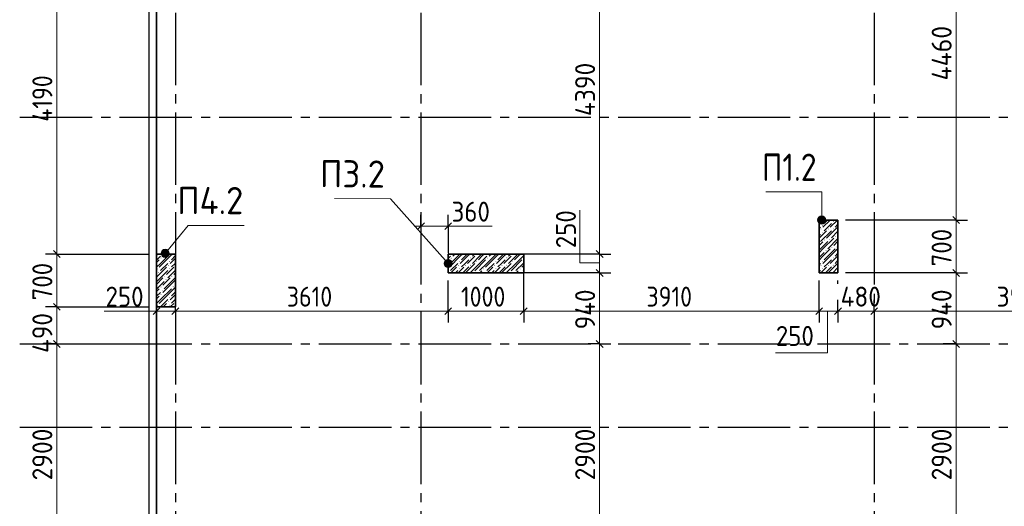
# Model space of a CAD drawing. Header units: millimetres. Extents: x 0 to 50400, y 0 to 35640.
# Tile 4 of 16: x 7204 to 20236, y 20112 to 26555. Entities that reach past the tile are written whole.
import ezdxf

# ---------------------------------------------------------------- set-up
doc = ezdxf.new("R2010")
doc.units = ezdxf.units.MM
doc.linetypes.add('______5', pattern=[1320, 960, -120, 120, -120])
for name, color, linetype, lineweight in [('Standard', 7, 'Continuous', 25), ('ЖБ Пилон', 7, 'Continuous', 35), ('Позиционная метка диаметр_ шаг', 7, 'Continuous', 13), ('Позиционная метка линия выноска', 7, 'Continuous', 13), ('Примечания', 7, 'Continuous', 13), ('Размерная линия_ общее', 7, 'Continuous', 13)]:
    doc.layers.add(name, color=color, linetype=linetype, lineweight=lineweight)
doc.layers.add('Оси', color=7, linetype='______5', true_color=0x656565)
doc.styles.add('ISOCPEUR', font='txt')

msp = doc.modelspace()

# ---------------------------------------------------------------- hatches: boundary and pattern name
at = {"layer": 'ЖБ Пилон', "linetype": 'Continuous', "lineweight": 18, "transparency": 33554687}
for points in [[(17966, 23881), (17972, 23887), (17978, 23881), (17972, 23875)], [(17805, 23783), (17811, 23789), (17817, 23783), (17811, 23777)], [(17822, 23833), (17828, 23839), (17834, 23833), (17828, 23827)], [(17822, 23737), (17828, 23743), (17834, 23737), (17828, 23731)], [(17901, 23783), (17907, 23789), (17913, 23783), (17907, 23777)], [(17966, 23785), (17972, 23791), (17978, 23785), (17972, 23779)], [(17785, 23594), (17786, 23593), (17785, 23593)], [(17853, 23639), (17859, 23645), (17865, 23639), (17859, 23633)], [(17918, 23641), (17924, 23647), (17930, 23641), (17924, 23635)], [(17997, 23687), (18003, 23693), (18009, 23687), (18003, 23681)], [(17870, 23497), (17876, 23503), (17882, 23497), (17876, 23491)], [(17949, 23543), (17955, 23549), (17961, 23543), (17955, 23537)], [(18014, 23545), (18020, 23551), (18026, 23545), (18020, 23539)], [(9069, 23399), (9075, 23405), (9081, 23399), (9075, 23393)], [(9086, 23449), (9089, 23452), (9094, 23452), (9098, 23449), (9092, 23443)], [(9182, 23353), (9188, 23359), (9194, 23353), (9188, 23347)], [(12909, 23399), (12915, 23405), (12921, 23399), (12915, 23393)], [(12926, 23449), (12929, 23452), (12934, 23452), (12938, 23449), (12932, 23443)], [(13022, 23353), (13028, 23359), (13034, 23353), (13028, 23347)], [(13166, 23401), (13172, 23407), (13178, 23401), (13172, 23395)], [(13245, 23447), (13251, 23452), (13251, 23452), (13257, 23447), (13251, 23441)], [(13245, 23351), (13251, 23357), (13257, 23351), (13251, 23345)], [(13389, 23399), (13395, 23405), (13401, 23399), (13395, 23393)], [(13406, 23449), (13409, 23452), (13414, 23452), (13418, 23449), (13412, 23443)], [(13502, 23353), (13508, 23359), (13514, 23353), (13508, 23347)], [(13646, 23401), (13652, 23407), (13658, 23401), (13652, 23395)], [(13725, 23447), (13731, 23452), (13731, 23452), (13737, 23447), (13731, 23441)], [(13725, 23351), (13731, 23357), (13737, 23351), (13731, 23345)], [(13869, 23399), (13875, 23405), (13875, 23393)], [(17822, 23353), (17828, 23359), (17834, 23353), (17828, 23347)], [(17966, 23401), (17972, 23407), (17978, 23401), (17972, 23395)], [(9021, 23255), (9027, 23261), (9033, 23255), (9027, 23249)], [(9038, 23209), (9044, 23215), (9050, 23209), (9044, 23203)], [(9165, 23303), (9171, 23309), (9177, 23303), (9171, 23297)], [(9182, 23257), (9188, 23263), (9194, 23257), (9188, 23251)], [(9261, 23303), (9265, 23307), (9265, 23299)], [(12878, 23209), (12884, 23215), (12890, 23209), (12884, 23203)], [(13005, 23303), (13011, 23309), (13017, 23303), (13011, 23297)], [(13022, 23257), (13028, 23263), (13034, 23257), (13028, 23251)], [(13101, 23303), (13107, 23309), (13113, 23303), (13107, 23297)], [(13166, 23305), (13172, 23311), (13178, 23305), (13172, 23299)], [(13197, 23207), (13203, 23213), (13209, 23207), (13205, 23202), (13201, 23202)], [(13262, 23209), (13268, 23215), (13274, 23209), (13268, 23203)], [(13341, 23255), (13347, 23261), (13353, 23255), (13347, 23249)], [(13358, 23209), (13364, 23215), (13370, 23209), (13364, 23203)], [(13485, 23303), (13491, 23309), (13497, 23303), (13491, 23297)], [(13502, 23257), (13508, 23263), (13514, 23257), (13508, 23251)], [(13581, 23303), (13587, 23309), (13593, 23303), (13587, 23297)], [(13646, 23305), (13652, 23311), (13658, 23305), (13652, 23299)], [(13677, 23207), (13683, 23213), (13689, 23207), (13685, 23202), (13681, 23202)], [(13742, 23209), (13748, 23215), (13754, 23209), (13748, 23203)], [(13821, 23255), (13827, 23261), (13833, 23255), (13827, 23249)], [(13838, 23209), (13844, 23215), (13850, 23209), (13844, 23203)], [(17805, 23303), (17811, 23309), (17817, 23303), (17811, 23297)], [(17822, 23257), (17828, 23263), (17834, 23257), (17828, 23251)], [(17901, 23303), (17907, 23309), (17913, 23303), (17907, 23297)], [(17966, 23305), (17972, 23311), (17978, 23305), (17972, 23299)], [(17997, 23207), (18003, 23213), (18009, 23207), (18005, 23202), (18001, 23202)], [(9117, 23159), (9123, 23165), (9129, 23159), (9123, 23153)], [(9134, 23113), (9140, 23119), (9146, 23113), (9140, 23107)], [(9213, 23159), (9219, 23165), (9225, 23159), (9219, 23153)], [(9069, 23015), (9075, 23021), (9081, 23015), (9075, 23009)], [(9086, 22969), (9092, 22975), (9098, 22969), (9092, 22963)], [(9230, 23017), (9236, 23023), (9242, 23017), (9236, 23011)], [(9069, 22919), (9075, 22925), (9081, 22919), (9075, 22913)], [(9165, 22823), (9171, 22829), (9177, 22823), (9171, 22817)], [(9182, 22873), (9188, 22879), (9194, 22873), (9188, 22867)], [(9261, 22823), (9265, 22827), (9265, 22819)], [(9021, 22775), (9027, 22781), (9033, 22775), (9027, 22769)], [(9182, 22777), (9188, 22783), (9194, 22777), (9188, 22771)]]:
    msp.add_hatch(color=7, dxfattribs=at).paths.add_polyline_path(points, flags=16)
at = {"layer": 'Позиционная метка линия выноска', "linetype": 'Continuous', "lineweight": 13, "transparency": 33554687}
for points in [[(17765, 23902), (17873, 23902), (17866, 23929)], [(17765, 23902), (17866, 23929), (17773, 23929)], [(17773, 23875), (17873, 23902), (17765, 23902)], [(17773, 23929), (17866, 23929), (17846, 23949)], [(17773, 23929), (17846, 23949), (17792, 23949)], [(17773, 23875), (17866, 23875), (17873, 23902)], [(17792, 23856), (17866, 23875), (17773, 23875)], [(17792, 23949), (17846, 23949), (17819, 23956)], [(17792, 23856), (17846, 23856), (17866, 23875)], [(17846, 23856), (17792, 23856), (17819, 23848)], [(9076, 23470), (9171, 23427), (9087, 23496)], [(9079, 23443), (9148, 23411), (9076, 23470)], [(9076, 23470), (9148, 23411), (9171, 23427)], [(9087, 23496), (9182, 23452), (9110, 23512)], [(9087, 23496), (9171, 23427), (9182, 23452)], [(9110, 23512), (9179, 23480), (9138, 23514)], [(9110, 23512), (9182, 23452), (9179, 23480)], [(9138, 23514), (9179, 23480), (9163, 23503)], [(9120, 23408), (9079, 23443), (9095, 23420)], [(9079, 23443), (9120, 23408), (9148, 23411)], [(12822, 23317), (12892, 23378), (12864, 23380)], [(12822, 23317), (12864, 23380), (12824, 23344)], [(12835, 23291), (12892, 23378), (12822, 23317)], [(12824, 23344), (12864, 23380), (12839, 23368)], [(12835, 23291), (12915, 23363), (12892, 23378)], [(12858, 23276), (12915, 23363), (12835, 23291)], [(12858, 23276), (12928, 23338), (12915, 23363)], [(12886, 23275), (12928, 23338), (12858, 23276)], [(12886, 23275), (12926, 23311), (12928, 23338)], [(12926, 23311), (12886, 23275), (12911, 23287)]]:
    msp.add_hatch(color=7, dxfattribs=at).paths.add_polyline_path(points)

# ---------------------------------------------------------------- linework, layer by layer
at = {"layer": 'Standard', "color": 254, "linetype": 'Continuous', "lineweight": -3, "true_color": 0xc4c4ff, "transparency": 33554687}
msp.add_lwpolyline([(8915, 10212), (33765, 10212), (33765, 32712), (8915, 32712), (8915, 10212)], dxfattribs=at)
at = {"layer": 'Standard', "color": 7, "linetype": 'Continuous', "lineweight": 35, "transparency": 33554687}
msp.add_lwpolyline([(9015, 10312), (33665, 10312), (33665, 32612), (9015, 32612), (9015, 10312)], dxfattribs=at)
at = {"layer": 'ЖБ Пилон', "color": 7, "linetype": 'Continuous', "lineweight": 35, "transparency": 33554687}
for p, q in [((18035, 23902), (17785, 23902)), ((17785, 23902), (17785, 23202)), ((17785, 23902), (17785, 23202)), ((18035, 23902), (17785, 23902)), ((18035, 23202), (18035, 23902)), ((18035, 23202), (18035, 23902)), ((9265, 23452), (9015, 23452)), ((9015, 23452), (9015, 22752)), ((9015, 23452), (9015, 22752)), ((9265, 23452), (9015, 23452)), ((9265, 22752), (9265, 23452)), ((9265, 22752), (9265, 23452)), ((13875, 23452), (12875, 23452)), ((12875, 23452), (12875, 23202)), ((12875, 23452), (12875, 23202)), ((13875, 23452), (12875, 23452)), ((13875, 23202), (13875, 23452)), ((13875, 23202), (13875, 23452)), ((12875, 23202), (13875, 23202)), ((12875, 23202), (13875, 23202)), ((17785, 23202), (18035, 23202)), ((17785, 23202), (18035, 23202)), ((9015, 22752), (9265, 22752)), ((9015, 22752), (9265, 22752))]:
    msp.add_line(p, q, dxfattribs=at)
at = {"layer": 'ЖБ Пилон', "color": 251, "linetype": 'Continuous', "lineweight": 18, "true_color": 0x494949, "transparency": 33554687}
for p, q in [((17785, 23887), (17801, 23902)), ((17835, 23902), (17785, 23853)), ((17931, 23902), (17835, 23807)), ((17897, 23902), (17852, 23857)), ((17900, 23809), (17948, 23857)), ((18027, 23902), (17931, 23807)), ((17804, 23809), (17785, 23791)), ((17787, 23759), (17785, 23757)), ((17948, 23761), (17804, 23617)), ((17835, 23711), (17883, 23759)), ((17852, 23761), (17900, 23809)), ((18027, 23807), (17883, 23663)), ((18035, 23753), (17948, 23665)), ((18035, 23849), (17996, 23809)), ((18035, 23719), (18027, 23711)), ((17804, 23713), (17785, 23695)), ((17900, 23617), (17785, 23503)), ((17835, 23615), (17785, 23565)), ((17787, 23663), (17835, 23711)), ((17835, 23519), (17979, 23663)), ((18035, 23657), (17900, 23521)), ((18035, 23623), (17979, 23567)), ((17835, 23519), (17785, 23469)), ((17785, 23407), (17852, 23473)), ((17931, 23519), (17835, 23423)), ((17996, 23521), (17852, 23377)), ((17931, 23423), (18035, 23527)), ((18035, 23465), (17996, 23425)), ((9015, 23435), (9033, 23452)), ((9068, 23425), (9015, 23373)), ((9051, 23375), (9015, 23339)), ((9068, 23329), (9015, 23277)), ((9195, 23423), (9051, 23279)), ((9068, 23329), (9191, 23452)), ((9164, 23329), (9068, 23233)), ((9129, 23452), (9099, 23423)), ((9225, 23452), (9195, 23423)), ((9265, 23397), (9195, 23327)), ((9265, 23431), (9212, 23377)), ((9212, 23281), (9260, 23329)), ((9260, 23329), (9265, 23335)), ((12908, 23425), (12875, 23393)), ((12891, 23375), (12875, 23359)), ((12908, 23329), (12875, 23297)), ((13035, 23423), (12891, 23279)), ((12908, 23329), (13031, 23452)), ((13004, 23329), (12908, 23233)), ((12969, 23452), (12939, 23423)), ((13065, 23452), (13035, 23423)), ((13131, 23423), (13035, 23327)), ((13127, 23452), (13052, 23377)), ((13052, 23281), (13100, 23329)), ((13100, 23329), (13148, 23377)), ((13131, 23423), (13161, 23452)), ((13227, 23423), (13131, 23327)), ((13292, 23329), (13165, 23202)), ((13223, 23452), (13196, 23425)), ((13292, 23425), (13196, 23329)), ((13371, 23375), (13227, 23231)), ((13275, 23375), (13323, 23423)), ((13292, 23425), (13319, 23452)), ((13388, 23425), (13292, 23329)), ((13388, 23329), (13292, 23233)), ((13323, 23423), (13353, 23452)), ((13515, 23423), (13371, 23279)), ((13388, 23329), (13511, 23452)), ((13484, 23329), (13388, 23233)), ((13449, 23452), (13419, 23423)), ((13545, 23452), (13515, 23423)), ((13611, 23423), (13515, 23327)), ((13607, 23452), (13532, 23377)), ((13532, 23281), (13580, 23329)), ((13580, 23329), (13628, 23377)), ((13611, 23423), (13641, 23452)), ((13707, 23423), (13611, 23327)), ((13772, 23329), (13645, 23202)), ((13703, 23452), (13676, 23425)), ((13772, 23425), (13676, 23329)), ((13851, 23375), (13707, 23231)), ((13755, 23375), (13803, 23423)), ((13772, 23425), (13799, 23452)), ((13868, 23425), (13772, 23329)), ((13868, 23329), (13772, 23233)), ((13803, 23423), (13833, 23452)), ((13868, 23329), (13875, 23337)), ((17835, 23423), (17785, 23373)), ((17804, 23329), (17785, 23311)), ((17931, 23423), (17835, 23327)), ((17852, 23281), (17900, 23329)), ((17900, 23329), (17948, 23377)), ((18027, 23423), (17931, 23327)), ((18035, 23369), (17996, 23329)), ((9147, 23279), (9015, 23147)), ((9164, 23233), (9020, 23089)), ((9147, 23183), (9195, 23231)), ((9265, 23239), (9164, 23137)), ((9195, 23231), (9243, 23279)), ((9265, 23205), (9243, 23183)), ((12987, 23279), (12911, 23202)), ((13004, 23233), (12973, 23202)), ((13007, 23202), (13035, 23231)), ((13035, 23231), (13083, 23279)), ((13148, 23281), (13069, 23202)), ((13227, 23327), (13103, 23202)), ((13323, 23231), (13295, 23202)), ((13467, 23279), (13391, 23202)), ((13484, 23233), (13453, 23202)), ((13487, 23202), (13515, 23231)), ((13515, 23231), (13563, 23279)), ((13628, 23281), (13549, 23202)), ((13707, 23327), (13583, 23202)), ((13803, 23231), (13775, 23202)), ((13875, 23303), (13851, 23279)), ((13875, 23241), (13868, 23233)), ((13875, 23207), (13871, 23202)), ((17787, 23279), (17785, 23277)), ((17804, 23233), (17785, 23215)), ((17807, 23202), (17835, 23231)), ((17835, 23231), (17883, 23279)), ((17948, 23281), (17869, 23202)), ((18027, 23327), (17903, 23202)), ((18035, 23273), (17965, 23202)), ((18035, 23239), (18027, 23231)), ((9015, 23181), (9020, 23185)), ((9099, 23135), (9015, 23051)), ((9015, 22989), (9116, 23089)), ((9195, 23135), (9099, 23039)), ((9260, 23137), (9116, 22993)), ((9195, 23039), (9265, 23109)), ((9015, 22955), (9051, 22991)), ((9068, 22945), (9015, 22893)), ((9195, 22943), (9051, 22799)), ((9068, 22849), (9212, 22993)), ((9195, 23039), (9099, 22943)), ((9265, 23013), (9195, 22943)), ((9265, 22951), (9212, 22897)), ((9265, 23047), (9260, 23041)), ((9051, 22895), (9015, 22859)), ((9068, 22849), (9015, 22797)), ((9164, 22849), (9068, 22753)), ((9265, 22917), (9195, 22847)), ((9212, 22801), (9260, 22849)), ((9260, 22849), (9265, 22855)), ((9147, 22799), (9101, 22752)), ((9164, 22753), (9163, 22752)), ((9197, 22752), (9243, 22799)), ((9265, 22759), (9259, 22752))]:
    msp.add_line(p, q, dxfattribs=at)
at = {"layer": 'Оси', "color": 8, "linetype": '______5', "lineweight": -3, "transparency": 33554687}
for p, q in [((9265, 33247), (9265, 8317)), ((12515, 33247), (12515, 8317)), ((18515, 33247), (18515, 8317)), ((7204, 25262), (42964, 25262)), ((7204, 22262), (42964, 22262)), ((7204, 21162), (42964, 21162))]:
    msp.add_line(p, q, dxfattribs=at)
at = {"layer": 'Позиционная метка линия выноска', "color": 7, "linetype": 'Continuous', "lineweight": 13, "transparency": 33554687}
for p, q in [((17765, 23902), (17765, 23902)), ((17819, 23956), (17819, 23956)), ((17873, 23902), (17873, 23902)), ((17819, 23848), (17819, 23848)), ((9087, 23496), (9087, 23496)), ((9163, 23503), (9163, 23503)), ((9095, 23420), (9095, 23420)), ((9171, 23427), (9171, 23427)), ((12839, 23368), (12839, 23368)), ((12915, 23363), (12915, 23363)), ((12835, 23291), (12835, 23291)), ((12911, 23287), (12911, 23287))]:
    msp.add_line(p, q, dxfattribs=at)
for points in [[(17819, 23902), (17819, 24274), (17078, 24274)], [(12875, 23327), (12111, 24182), (11371, 24188)], [(9129, 23461), (9436, 23832), (10176, 23832)]]:
    msp.add_lwpolyline(points, dxfattribs=at)
for centre in [(17819, 23902), (9129, 23461), (12875, 23327)]:
    msp.add_circle(centre, 54, dxfattribs=at)
at = {"layer": 'Примечания', "color": 7, "linetype": 'Continuous', "lineweight": 13, "transparency": 33554687}
for p, q in [((12875, 23821), (13458, 23821)), ((9015, 22696), (8323, 22696))]:
    msp.add_line(p, q, dxfattribs=at)
for points in [[(14880, 23337), (14620, 23337), (14620, 24032)], [(17897, 22696), (17897, 22146), (17207, 22146)]]:
    msp.add_lwpolyline(points, dxfattribs=at)
at = {"layer": 'Размерная линия_ общее', "color": 7, "linetype": 'Continuous', "lineweight": 13, "transparency": 33554687}
for p, q in [((19599, 23902), (19599, 28362)), ((14880, 23452), (14880, 27842)), ((7696, 23452), (7696, 27642)), ((19599, 23202), (19599, 23902)), ((12515, 23821), (12425, 23821)), ((12515, 23821), (12875, 23821)), ((12875, 23821), (12965, 23821)), ((7696, 22752), (7696, 23452)), ((14880, 23202), (14880, 23452)), ((14880, 22262), (14880, 23202)), ((19599, 22262), (19599, 23202)), ((7696, 22262), (7696, 22752)), ((9015, 22696), (8925, 22696)), ((9015, 22696), (9265, 22696)), ((9265, 22696), (9175, 22696)), ((9265, 22696), (9355, 22696)), ((12875, 22696), (13875, 22696)), ((13875, 22696), (17785, 22696)), ((17785, 22696), (18035, 22696)), ((18035, 22696), (18515, 22696)), ((18515, 22696), (22465, 22696)), ((7696, 19362), (7696, 22262)), ((14880, 19362), (14880, 22262)), ((19599, 19362), (19599, 22262))]:
    msp.add_line(p, q, dxfattribs=at)
at = {"layer": 'Размерная линия_ общее', "color": 7, "linetype": 'Continuous', "lineweight": 25, "transparency": 33554687}
for p, q in [((12470, 23776), (12560, 23866)), ((12830, 23776), (12920, 23866)), ((19644, 23857), (19554, 23947)), ((7741, 23407), (7651, 23497)), ((14925, 23407), (14835, 23497)), ((14925, 23157), (14835, 23247)), ((19644, 23157), (19554, 23247)), ((7741, 22707), (7651, 22797)), ((8970, 22651), (9060, 22741)), ((9220, 22651), (9310, 22741)), ((9220, 22651), (9310, 22741)), ((12830, 22651), (12920, 22741)), ((13830, 22651), (13920, 22741)), ((17740, 22651), (17830, 22741)), ((17990, 22651), (18080, 22741)), ((18470, 22651), (18560, 22741)), ((7741, 22217), (7651, 22307)), ((14925, 22217), (14835, 22307)), ((19644, 22217), (19554, 22307))]:
    msp.add_line(p, q, dxfattribs=at)
at = {"layer": 'Размерная линия_ общее', "color": 253, "linetype": 'Continuous', "lineweight": -3, "true_color": 0xa0a0a0, "transparency": 33554687}
for p, q in [((12515, 23821), (12515, 23971)), ((12875, 23821), (12875, 23971)), ((19599, 23902), (19449, 23902)), ((19599, 23902), (19749, 23902)), ((12515, 23821), (12515, 23671)), ((12515, 23821), (12515, 23335)), ((12875, 23821), (12875, 23671)), ((12875, 23821), (12875, 23464)), ((7696, 23452), (7546, 23452)), ((7696, 23452), (7846, 23452)), ((14880, 23452), (14730, 23452)), ((14880, 23452), (15030, 23452)), ((14880, 23202), (14730, 23202)), ((14880, 23202), (15030, 23202)), ((19599, 23202), (19449, 23202)), ((19599, 23202), (19749, 23202)), ((18035, 23059), (18035, 23102)), ((9015, 22696), (9015, 22846)), ((9265, 22696), (9265, 22889)), ((9265, 22696), (9265, 22846)), ((9265, 22696), (9265, 22846)), ((12875, 22696), (12875, 22846)), ((13875, 22696), (13875, 22846)), ((17785, 22696), (17785, 22846)), ((18035, 22696), (18035, 22846)), ((18515, 22696), (18515, 22846)), ((7696, 22752), (7546, 22752)), ((7696, 22752), (7846, 22752)), ((9015, 22696), (9015, 22546)), ((9265, 22696), (9265, 22546)), ((9265, 22696), (9265, 22546)), ((12875, 22696), (12875, 22546)), ((13875, 22696), (13875, 22546)), ((17785, 22696), (17785, 22546)), ((18035, 22696), (18035, 22546)), ((18515, 22696), (18515, 22546)), ((7696, 22262), (7546, 22262)), ((7696, 22262), (7846, 22262)), ((14880, 22262), (14730, 22262)), ((14880, 22262), (15030, 22262)), ((14880, 22262), (14880, 22262)), ((19599, 22262), (19449, 22262)), ((19599, 22262), (19749, 22262))]:
    msp.add_line(p, q, dxfattribs=at)
for points in [[(19599, 23902), (19578, 23902), (19578, 23902), (19578, 23902), (19578, 23902), (19406, 23902), (19406, 23902), (19394, 23902), (19394, 23902), (18135, 23902)], [(7696, 23452), (7977, 23452), (7977, 23452), (8915, 23452)], [(14880, 23452), (14861, 23452), (14861, 23452), (14860, 23452), (14860, 23452), (14606, 23452), (14606, 23452), (13675, 23452)], [(14880, 23202), (14861, 23202), (14861, 23202), (14860, 23202), (14860, 23202), (14614, 23202), (14614, 23202), (13675, 23202)], [(13875, 22696), (13875, 22716), (13875, 22716), (13875, 22716), (13875, 22716), (13875, 22716), (13875, 22716), (13875, 22716), (13875, 22716), (13875, 22716), (13875, 22716), (13875, 22716), (13875, 22716), (13875, 22716), (13875, 22716), (13875, 23202)], [(19599, 23202), (19578, 23202), (19578, 23202), (19578, 23202), (19578, 23202), (19578, 23202), (19578, 23202), (19417, 23202), (19417, 23202), (19406, 23202), (19406, 23202), (18135, 23202)], [(12875, 22696), (12875, 22716), (12875, 22716), (12875, 22716), (12875, 22716), (12875, 22716), (12875, 22716), (12875, 22716), (12875, 22716), (12875, 22716), (12875, 22716), (12875, 22716), (12875, 22716), (12875, 22716), (12875, 22716), (12875, 22716), (12875, 22716), (12875, 23102)], [(17785, 22696), (17785, 22716), (17785, 22716), (17785, 22716), (17785, 22716), (17785, 22716), (17785, 22716), (17785, 22716), (17785, 22716), (17785, 22716), (17785, 22716), (17785, 22716), (17785, 22716), (17785, 23102)], [(9015, 22696), (9015, 22936), (9015, 22936), (9015, 23064)], [(9265, 22696), (9265, 23012), (9265, 23012), (9265, 23064)], [(7696, 22752), (7959, 22752), (7959, 22752), (8915, 22752)], [(18035, 22696), (18035, 22716), (18035, 22716), (18035, 22716), (18035, 22716), (18035, 22716), (18035, 22716), (18035, 22716), (18035, 22716), (18035, 22716), (18035, 22716)], [(18515, 22696), (18515, 22716), (18515, 22716), (18515, 22716), (18515, 22716), (18515, 22716), (18515, 22716), (18515, 22716), (18515, 22716), (18515, 22716), (18515, 22716)], [(7696, 22262), (7947, 22262), (7947, 22262), (8687, 22262)], [(19599, 22262), (19578, 22262), (19578, 22262), (19578, 22262), (19578, 22262), (19578, 22262), (19578, 22262), (19578, 22262), (19578, 22262), (19431, 22262), (19431, 22262), (19426, 22262)]]:
    msp.add_lwpolyline(points, dxfattribs=at)
at = {"layer": 'Размерная линия_ общее', "color": 7, "linetype": 'Continuous', "lineweight": 13, "transparency": 33554687}
msp.add_lwpolyline([(9265, 22696), (11191, 22696), (11191, 22696), (12066, 22696), (12066, 22696), (12875, 22696)], dxfattribs=at)

# ---------------------------------------------------------------- texts
at = {"layer": 'Позиционная метка диаметр_ шаг', "color": 7, "linetype": 'Continuous', "lineweight": 25, "transparency": 33554687, "char_height": 360, "attachment_point": 7, "style": 'ISOCPEUR'}
for s, insert, width in [('\\W0.85;П1.2', (17028, 24421), 980.78), ('\\W0.93;П4.2', (9289, 23980), 1102.42)]:
    msp.add_mtext(s, dxfattribs=dict(at, insert=insert, width=width))
at = {"layer": 'Позиционная метка диаметр_ шаг', "color": 7, "linetype": 'Continuous', "lineweight": 25, "transparency": 33554687, "insert": (11178, 24337), "char_height": 360, "width": 1065.88, "attachment_point": 7, "rotation": 359.5412, "style": 'ISOCPEUR'}
msp.add_mtext('\\W0.93;П3.2', dxfattribs=at)
at = {"layer": 'Размерная линия_ общее', "color": 7, "linetype": 'Continuous', "lineweight": 25, "transparency": 33554687, "char_height": 264, "attachment_point": 7, "rotation": 90, "style": 'ISOCPEUR'}
for s, insert, width in [('\\W0.94;4460', (19539, 25750), 915.18), ('\\W0.93;4390', (14820, 25278), 888.46), ('\\W0.87;4190', (7636, 25204), 827.32), ('\\W0.91;250', (14566, 23529), 674.39), ('\\W0.91;700', (19539, 23288), 674.39), ('\\W0.91;700', (7636, 22838), 674.38), ('\\W0.92;940', (14820, 22455), 701.33), ('\\W0.92;940', (19539, 22455), 701.33), ('\\W0.92;490', (7636, 22143), 701.33), ('\\W0.93;2900', (7636, 20456), 861.71), ('\\W0.93;2900', (14820, 20456), 861.71), ('\\W0.93;2900', (19539, 20456), 861.71)]:
    msp.add_mtext(s, dxfattribs=dict(at, insert=insert, width=width))
at = {"layer": 'Размерная линия_ общее', "color": 7, "linetype": 'Continuous', "lineweight": 25, "transparency": 33554687, "char_height": 264, "attachment_point": 7, "style": 'ISOCPEUR'}
for s, insert, width in [('\\W0.91;360', (12920, 23881), 674.39), ('\\W0.91;250', (8340, 22756), 674.38), ('\\W0.87;3610', (10740, 22756), 800.28), ('\\W0.87;1000', (13045, 22756), 800.3), ('\\W0.87;3910', (15500, 22756), 800.28), ('\\W0.92;480', (18070, 22756), 701.33), ('\\W0.93;3950', (20134, 22756), 861.72), ('\\W0.91;250', (17212, 22236), 674.39)]:
    msp.add_mtext(s, dxfattribs=dict(at, insert=insert, width=width))

doc.saveas('drawing.dxf')
